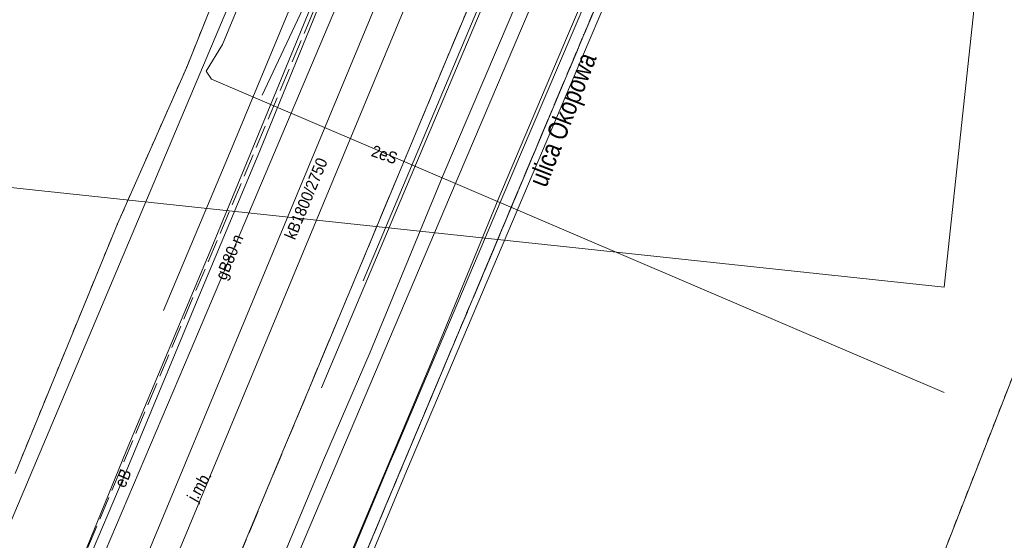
# Model space of a CAD drawing. Header units: millimetres. Extents: x -165388 to 921073, y -295343 to 494042.
# Tile 33 of 117: x 225079 to 288622, y 20485 to 54085. Entities that reach past the tile are written whole.
import ezdxf
from ezdxf.xclip import XClip

# ---------------------------------------------------------------- set-up
doc = ezdxf.new("R2010")
doc.units = ezdxf.units.MM
doc.header["$MEASUREMENT"] = 0
doc.header["$XCLIPFRAME"] = 0
for name, pattern in [('0.5_0.5', [1000, 500, -500]), ('1.5_0.5', [2000, 1500, -500]), ('1.5_1.0', [2500, 1500, -1000])]:
    doc.linetypes.add(name, pattern=pattern)
for name, color, linetype, lineweight in [('20231207_mdcp_Kolska_2-4_6_0_Nr_pióra__1', 7, 'Continuous', 13), ('bg-woz-oz.6640.12006.2023.pge-1_rzut_5_216-obręb ewidencyjny_Nr_pióra__7', 7, 'Continuous', 18), ('bg-woz-oz.6640.12006.2023.pge-1_rzut_5_219-działka ewidencyjna_Nr_pióra__7', 7, 'Continuous', 18), ('bg-woz-oz.6640.12006.2023.pge-1_rzut_5_994-Nazwa ulicy_Nr_pióra__7', 7, 'Continuous', 18), ('bg-woz-oz.6640.12006.2023.pge-1_rzut_5_jezdnia (powierzchnia)-Atr17_Nr_pióra__7', 7, 'Continuous', 18), ('bg-woz-oz.6640.12006.2023.pge-1_rzut_5_jezdnia (powierzchnia)_Nr_pióra__7', 7, 'Continuous', 18), ('bg-woz-oz.6640.12006.2023.pge-1_rzut_5_krawężnik (linia)_Nr_pióra__7', 7, 'Continuous', 18), ('bg-woz-oz.6640.12006.2023.pge-1_rzut_5_przewód gazowy (linia)-Atr1_Nr_pióra__7', 7, 'Continuous', 18), ('bg-woz-oz.6640.12006.2023.pge-1_rzut_5_tor tramwajowy (linia)_Nr_pióra__7', 7, 'Continuous', 18)]:
    doc.layers.add(name, color=color, linetype=linetype, lineweight=lineweight)
for name, color, linetype in [('bg-woz-oz.6640.12006.2023.pge-1_rzut_5_203-punkt graniczny', 7, 'Continuous'), ('INW_GEO', 7, 'Continuous'), ('ZD_INNE', 7, 'Continuous')]:
    doc.layers.add(name, color=color, linetype=linetype)
for name, color, linetype, lineweight, true_color in [('bg-woz-oz.6640.12006.2023.pge-1_rzut_5_218-kontur użytku gruntowego_Nr_pióra__3', 7, 'Continuous', 18, 0x959595), ('bg-woz-oz.6640.12006.2023.pge-1_rzut_5_przewód elektroenergetyczny (linia)-Atr1_Nr_pióra__1', 7, 'Continuous', 18, 0x4c4c4c), ('bg-woz-oz.6640.12006.2023.pge-1_rzut_5_przewód elektroenergetyczny (linia)_Nr_pióra__1', 7, 'Continuous', 18, 0x4c4c4c), ('bg-woz-oz.6640.12006.2023.pge-1_rzut_5_przewód gazowy (linia)_Nr_pióra__40', 7, 'Continuous', 18, 0xbcbcbc), ('bg-woz-oz.6640.12006.2023.pge-1_rzut_5_przewód kanalizacyjny (linia)-Atr1_Nr_pióra__34', 7, 'Continuous', 18, 0x4b4b4b), ('bg-woz-oz.6640.12006.2023.pge-1_rzut_5_przewód kanalizacyjny (linia)_Nr_pióra__34', 7, 'Continuous', 18, 0x4b4b4b)]:
    doc.layers.add(name, color=color, linetype=linetype, lineweight=lineweight, true_color=true_color)
doc.styles.add('GENERATED_STYLE_1', font='txt')
picture_1 = doc.add_image_def('image1.tif', size_in_pixel=(4961, 3508))

# ---------------------------------------------------------------- blocks, each defined once
blk = doc.blocks.new('Rysunek_2_5', base_point=(-8071116841.925635, -4961354754.727498))
at = {"layer": 'bg-woz-oz.6640.12006.2023.pge-1_rzut_5_203-punkt graniczny', "linetype": 'Continuous', "lineweight": 0, "true_color": 0x000000}
for points in [[(261529.1486382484, 53107.53754340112, 0.9999999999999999), (261439.6579293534, 53117.0985577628, 0.9999999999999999)], [(235901.1065326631, 51008.21437407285, 0.9999999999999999), (235811.6158237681, 51017.77538843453, 0.9999999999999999)], [(231431.5379569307, 40895.80829348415, 0.9999999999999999), (231342.047248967, 40905.36930784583, 0.9999999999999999)]]:
    blk.add_hatch(color=18, dxfattribs=at).paths.add_polyline_path(points)
at = {"layer": 'bg-woz-oz.6640.12006.2023.pge-1_rzut_5_216-obręb ewidencyjny_Nr_pióra__7', "linetype": '1.5_1.0', "flags": 128}
blk.add_lwpolyline([(478131.8905176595, 494042.2276444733), (468407.6566873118, 491319.8616877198), (463558.1599669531, 489323.7450663), (455785.044439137, 486131.4457422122), (448273.2171202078, 477289.4182400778), (430305.6733803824, 456148.541437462), (428510.164055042, 454027.28090249), (420737.2988071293, 440576.9067117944), (419834.1895034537, 438430.7022523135), (417784.1870477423, 433550.8672203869), (396982.1628984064, 384090.8551784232), (377756.7662578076, 338374.5372602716), (379393.1777710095, 333452.844729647), (315775.6224190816, 182205.2819356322), (314923.9724492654, 180164.2056675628), (312040.7621143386, 173321.7793321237), (261484.4032842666, 53112.3180501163), (241423.674095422, 5413.522001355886), (247900.9987898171, 2690.001340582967), (262338.0662379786, -3378.036521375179), (273785.52443441, -7306.369610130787), (277549.020525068, -8603.519244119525), (297278.6191832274, -12199.81411844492), (317356.2813028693, -12444.11677308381), (333270.2467450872, -10242.25304462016), (376016.4716420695, -1353.031646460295), (389726.7816802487, 1496.599676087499), (438416.830743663, 11611.32271867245), (456015.3554240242, 15272.4877120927), (480463.5322475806, 20354.02782633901), (497619.6175171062, 23921.66545148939), (514971.0016259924, 27528.77918630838), (529607.0264680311, 30571.15931436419), (556370.0214689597, 36139.54315241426), (576312.1322272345, 40274.42145068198), (589683.686315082, 43059.67570468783), (615140.312246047, 48355.2961833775), (616220.4899052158, 48581.82702586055), (634889.248832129, 52470.58519627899), (645164.7893851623, 54611.09129246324), (649813.250227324, 55572.71065645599)], dxfattribs=at)
blk.add_lwpolyline([(-165387.8878252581, 18031.94059059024), (-76197.38563615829, 25428.77905536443), (-70556.2409972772, 25892.12251454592), (-65858.74732490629, 17334.66651290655), (-32575.62591973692, -48795.33144179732), (-33434.92813501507, -58438.61406203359), (-34506.61248154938, -70352.18164883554), (-34884.88857913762, -73610.43381784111), (-34847.41146117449, -77777.99851074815), (-34351.29349306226, -149758.0225933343), (-33863.54637797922, -221063.339385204), (49110.58203876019, -210759.6646426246), (56097.97361306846, -261046.5223584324), (58810.17918419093, -280655.6131327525), (68525.01957118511, -283292.5765886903), (99614.28502108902, -291733.0607995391), (106152.5870971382, -295297.8196907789), (148135.3605072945, -233498.0847649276), (178386.0999243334, -164973.9629924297), (213466.6769439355, -61032.51256980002), (241423.674095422, 5413.522001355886), (261484.4032842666, 53112.3180501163), (312040.7621143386, 173321.7793321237), (283312.7159988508, 179106.3939575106), (128376.4298250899, 210362.689755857), (-61136.87913212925, 251960.7453299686), (-75011.46761514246, 249832.6488938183), (-79204.82803229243, 244658.8467704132), (-83859.66502968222, 238930.9333190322), (-91094.01775896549, 216683.5707640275), (-93826.92435290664, 221320.1343137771), (-108163.2622340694, 179476.3484410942), (-111617.6671888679, 170864.5898280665), (-131164.3164902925, 116493.4237450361), (-141165.8304715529, 87642.65914447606), (-161180.6289767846, 30113.35495300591)], close=True, dxfattribs=at)
at = {"layer": 'bg-woz-oz.6640.12006.2023.pge-1_rzut_5_218-kontur użytku gruntowego_Nr_pióra__3', "linetype": '0.5_0.5', "flags": 128}
for points in [[(312040.7621143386, 173321.7793321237), (261484.4032842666, 53112.3180501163)], [(261484.4032842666, 53112.3180501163), (312040.7621143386, 173321.7793321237)], [(282817.1276887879, 14819.37653943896), (302764.2740439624, 65879.25856374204)], [(239001.3301987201, 58893.48787721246), (235856.3611777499, 51012.99488171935)], [(261484.4032842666, 53112.3180501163), (241423.674095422, 5413.522001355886)], [(241423.674095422, 5413.522001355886), (261484.4032842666, 53112.3180501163)], [(235856.3611777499, 51012.99488171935), (231386.7926029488, 40900.58880019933)], [(231386.7926029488, 40900.58880019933), (224778.0702961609, 24791.49852506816)]]:
    blk.add_lwpolyline(points, dxfattribs=at)
at = {"layer": 'bg-woz-oz.6640.12006.2023.pge-1_rzut_5_219-działka ewidencyjna_Nr_pióra__7', "linetype": 'Continuous', "flags": 128}
for points in [[(312040.7621143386, 173321.7793321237), (261484.4032842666, 53112.3180501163)], [(282817.1276887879, 14819.37653943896), (302764.2740439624, 65879.25856374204)], [(235856.3611777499, 51012.99488171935), (239001.3301987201, 58893.48787721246)], [(261484.4032842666, 53112.3180501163), (241423.674095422, 5413.522001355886)], [(235856.3611777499, 51012.99488171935), (231386.7926029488, 40900.58880019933)], [(231386.7926029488, 40900.58880019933), (224778.0702961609, 24791.49852506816)]]:
    blk.add_lwpolyline(points, dxfattribs=at)
at = {"layer": 'bg-woz-oz.6640.12006.2023.pge-1_rzut_5_jezdnia (powierzchnia)_Nr_pióra__7', "linetype": '1.5_0.5', "flags": 128}
blk.add_lwpolyline([(273180.396264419, 124745.1669964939), (273077.5624569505, 124253.3080652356), (272945.9607489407, 123774.5795510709), (272804.4156273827, 123296.9133714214), (272633.0402698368, 122822.4341981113), (272432.8970117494, 122361.0854400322), (263552.3150349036, 101084.098723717), (257903.0906399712, 87366.61120783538), (250745.5257130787, 70732.85744339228), (244415.6443076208, 55539.3258780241), (227560.6918046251, 15442.98968557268), (236112.2367586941, 10295.40006443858), (235927.8588062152, 10546.40757665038), (235818.6939563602, 11030.74530512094), (235875.7625026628, 11376.6400590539), (242242.9104885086, 26636.58850360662), (243784.3960868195, 30333.75257253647), (252625.5868114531, 51524.43558443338), (266248.8841935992, 83870.22307701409), (271899.1709230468, 97597.65400458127), (288080.010141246, 135714.4015338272), (279477.5998620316, 138785.6451524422), (279435.0216053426, 138669.511212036), (279067.5826128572, 138336.662016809), (278621.2762603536, 138112.8079583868), (278130.1821256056, 138034.5356771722), (277634.0738544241, 138097.5958360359), (277201.492998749, 138284.6086779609), (276823.5584804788, 138606.5799500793), (276683.2035174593, 138893.1117709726), (276624.8180614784, 139382.0812366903), (276776.306594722, 139858.6850818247), (285701.6763547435, 160990.0900190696), (285846.1109399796, 161306.5369343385), (285459.9752826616, 161740.0104096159), (285260.8943590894, 161288.6050641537), (276214.5462390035, 139777.9057333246), (272507.0091020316, 130961.8823453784), (272760.3958584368, 130321.3394880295), (272910.3966942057, 129842.6958322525), (273039.4483702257, 129356.2334338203), (273148.6132210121, 128871.8957044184), (273236.8289129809, 128379.7392351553), (273304.0954470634, 127879.7640213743), (273341.5317432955, 127382.9758130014), (273369.0246287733, 126887.2499410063), (273355.6815292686, 126385.8299953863), (273316.4599956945, 125736.3212024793), (273263.3432485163, 125239.1505967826)], close=True, dxfattribs=at)
at = {"layer": 'bg-woz-oz.6640.12006.2023.pge-1_rzut_5_krawężnik (linia)_Nr_pióra__7', "linetype": 'Continuous', "flags": 128}
blk.add_lwpolyline([(236526.375522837, 10029.90226075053), (236112.2367586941, 10295.40006443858), (235927.8588062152, 10546.40757665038), (235818.6939563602, 11030.74530512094), (235875.7625026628, 11376.6400590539), (242242.9104885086, 26636.58850360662), (243784.3960868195, 30333.75257253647), (252625.5868114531, 51524.43558443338), (266248.8841935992, 83870.22307701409), (271899.1709230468, 97597.65400458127), (288080.010141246, 135714.4015338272)], dxfattribs=at)
at = {"layer": 'bg-woz-oz.6640.12006.2023.pge-1_rzut_5_przewód elektroenergetyczny (linia)_Nr_pióra__1', "linetype": 'Continuous', "flags": 128}
for points in [[(287236.1187366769, 188060.2652421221), (286429.1297998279, 187472.6694151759), (286567.4019847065, 185848.7910944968), (286718.1246494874, 184153.1842174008), (280651.530447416, 167282.1903293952), (279574.1992862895, 165858.5830898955), (279680.9419281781, 165163.3090376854), (286715.0966282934, 160026.9808107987), (278529.3644145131, 140264.749456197), (278400.6092054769, 138588.9445468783), (273070.2120438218, 126255.4184449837), (271970.1894531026, 124713.5525941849), (249103.6295900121, 69108.08757506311), (243716.4184553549, 55583.859086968), (240733.9866803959, 49224.70814548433)], [(229148.5796356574, 18350.75725521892), (232051.6767939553, 25191.05892069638), (236649.8727537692, 36225.01532360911), (240571.3635040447, 45631.65182806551), (243792.6928158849, 53473.81590679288), (246416.7793570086, 59961.76395285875), (248931.1908250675, 66270.34818101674), (251227.7817362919, 71857.99260251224), (250431.7147610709, 73914.19720556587), (253549.8278681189, 81355.05539830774), (254498.7024320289, 83647.2240369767), (258251.2400345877, 92790.31768906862), (260584.799987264, 98253.32949124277), (262894.6061758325, 103588.139269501), (265685.1387964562, 110410.2963833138), (269345.3810820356, 119442.5677713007), (272285.2775659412, 126721.4419050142), (272746.5844312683, 127838.7583224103)], [(261857.3462031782, 102351.3321913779), (256330.4600426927, 89214.13198020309), (251979.2349366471, 78797.43192251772), (249898.7223077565, 73820.28743997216), (250778.9683174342, 71704.80476226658), (248458.9211782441, 66180.00781815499), (245891.6056444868, 59846.90502844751), (241650.4380097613, 49519.01574246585), (237481.2964685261, 39394.62643675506), (231951.2233035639, 26227.5959905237), (227811.9119983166, 16100.01968033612), (223997.291713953, 6752.363712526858), (220630.7630203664, -1225.141195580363), (217614.1238464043, -8375.133370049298), (214563.1924141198, -16034.36423186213), (210510.6950355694, -25537.63024881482), (207552.271601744, -32613.38680144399), (204406.5377861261, -40312.7737082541), (201114.5422533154, -48157.44485706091), (195421.9372086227, -51079.23331577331), (192227.5475934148, -61116.68194644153), (189136.2044690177, -70189.61959984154), (187012.7730788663, -76509.80465486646)], [(244547.5317519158, 30322.61900231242), (244938.9371918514, 31256.32226374), (256086.0671633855, 57651.48836281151), (268508.5049914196, 87229.18331064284), (266838.9043752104, 87980.80407921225), (260433.3082353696, 90716.77522081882), (260797.3905066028, 91582.9992685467), (267222.4910734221, 88935.45650038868), (266838.9043752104, 87980.80407921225)], [(234360.0403945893, 35313.11194784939), (238785.7986623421, 45862.6457657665), (242665.7734923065, 55163.09174057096), (246044.8375232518, 62787.26554848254), (249667.8980858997, 71471.51751164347), (250782.1563947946, 74087.9518063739), (250989.7359982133, 74618.90444904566), (253327.247752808, 79930.6403985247), (253869.8441861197, 81149.8980037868)], [(247256.0100080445, 37223.94101507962), (264521.1924407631, 78241.91238824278)], [(199988.9967134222, 77422.75759298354), (225307.6823791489, 66742.62855853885), (241042.4923952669, 60113.55217080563), (239727.9630051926, 56281.51453007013), (238176.9163906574, 52494.85975317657), (237106.4264960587, 50758.75739846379), (237463.1143165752, 50237.91788518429), (284734.0461034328, 30031.81959688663)]]:
    blk.add_lwpolyline(points, dxfattribs=at)
at = {"layer": 'bg-woz-oz.6640.12006.2023.pge-1_rzut_5_przewód gazowy (linia)_Nr_pióra__40', "linetype": 'Continuous', "flags": 128}
for points in [[(375996.6534171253, 335454.9991479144), (371353.0745944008, 324184.5255233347), (367051.5665495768, 313762.5137912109), (361920.7175662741, 301508.2374475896), (352391.4334857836, 278771.9065006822), (344765.8901438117, 260770.1263464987), (342464.8801749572, 255705.9133639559), (322425.5674015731, 207642.7804706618), (307429.7375706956, 171863.3717605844), (290250.9436989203, 130524.4065923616), (270112.324626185, 83226.15163680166), (252810.0882945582, 42614.41542766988), (231959.3245601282, -6548.738984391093), (219696.70422934, -35007.07770232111), (223802.4365222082, -45432.23776575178)], [(240496.8979889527, 100660.9617900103), (244261.03212405, 100781.7682866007), (254327.675092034, 100872.8691516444), (265190.1734257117, 100788.4301776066), (250132.3038777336, 65840.31628537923), (236088.4507568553, 32664.50899187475), (224003.3671120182, 4267.657877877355), (218310.1197285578, -9485.353947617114), (200526.051661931, -52630.23803569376), (197455.1055831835, -61041.59881640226), (196657.1244718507, -63239.26260974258), (195989.8524526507, -65531.34639002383), (194725.2098377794, -69931.90079182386), (191554.9134220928, -80967.55757462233), (181520.592735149, -114078.9469815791), (180570.9952684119, -117507.4692061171), (177519.3409342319, -126303.053656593), (175194.1507635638, -134794.089557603), (169266.7621830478, -156386.5897525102), (160854.9620900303, -184854.0662676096), (159093.5731595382, -190609.5166439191), (152826.9699607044, -193067.70385243), (150856.5169479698, -193249.403947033)], [(230921.7304820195, 98204.26335185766), (228468.6820125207, 98023.83827511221), (229693.2008164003, 80021.88411168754), (240326.6161279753, 75345.7982679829), (240097.7049674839, 74897.57992792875), (239197.2724488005, 72117.5041589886), (235848.6756244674, 63554.78267092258), (240660.946582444, 61813.70592676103), (241062.1246453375, 60956.2351340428), (221778.129867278, 15256.23463653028), (221212.2050300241, 14854.07909657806), (212493.4449093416, 10435.29850244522), (210484.4502983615, 9704.586071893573), (206939.4493345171, 56.58792983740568), (202847.2663844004, -2664.080867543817), (201709.3810597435, -7007.779404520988), (198739.3567990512, -14474.51603412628), (189533.5746528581, -34841.80783014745), (193122.5030152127, -48409.85091589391), (165011.3760018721, -130135.9785497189), (164384.2600276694, -132522.8647133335)]]:
    blk.add_lwpolyline(points, dxfattribs=at)
at = {"layer": 'bg-woz-oz.6640.12006.2023.pge-1_rzut_5_przewód kanalizacyjny (linia)_Nr_pióra__34', "linetype": 'Continuous', "flags": 128}
for points in [[(300067.8491583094, 146014.3768917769), (294441.0597104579, 132794.9243076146), (292315.7166745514, 127680.5658517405), (290996.1309125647, 124554.2589472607), (286807.5751513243, 114607.7386057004), (285347.8713203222, 111288.2236111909), (282446.9575639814, 104673.5668703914), (277649.0398850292, 93193.50317586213), (276416.8984452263, 90249.33745525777), (275944.0333768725, 89023.8367151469), (267500.354507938, 69078.16991116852), (260725.6767498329, 53198.60852044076), (257406.3776414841, 45386.42174843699), (249301.3632902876, 26279.92612309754), (248992.2018656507, 25556.87784403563), (240607.3445798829, 5442.608131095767), (232371.4721975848, -14041.52294807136), (231830.9332551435, -15324.35890473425), (223794.4781342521, -34813.30200657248), (222083.4673391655, -38973.27576205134), (216825.3408353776, -51537.78652194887), (216108.5329204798, -53506.57849106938)], [(301172.5263893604, 145543.9611868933), (295547.4400706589, 132329.153961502), (293422.351995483, 127217.1819228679), (292102.5112727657, 124088.4886011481), (287909.3560418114, 114132.8050233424), (286446.373431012, 110805.1925227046), (283550.1866247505, 104200.8922258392), (278755.6752059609, 92730.11924698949), (277530.0913276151, 89802.14853771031), (277056.9712985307, 88574.26137849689), (268605.1592184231, 68608.94741676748), (261829.1607704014, 52728.32029499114), (258511.1823519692, 44917.19925403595), (250404.847310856, 25809.63789764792), (250097.2615368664, 25090.04176780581), (241713.8524213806, 4978.03099360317), (233476.5318688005, -14508.35902430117), (232939.0167472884, -15785.48389486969), (224904.2647564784, -35269.78163793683), (223191.6783107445, -39433.20754356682), (217943.2606678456, -51974.6189955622), (217236.5440549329, -53916.73202719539)], [(203820.6634419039, -51440.70484116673), (204409.9680688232, -50058.18534456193), (205192.6543964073, -48183.77394974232), (205221.014900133, -48098.10399636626), (212775.0379750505, -29918.2684160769), (231718.1521346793, 15697.4681885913), (250337.6376079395, 60543.22786256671), (250973.9848421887, 62075.19555278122), (252108.8099135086, 64790.00163450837), (255699.8199597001, 73456.65887091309), (260978.540442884, 86170.62760982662), (262352.8393562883, 89646.19855675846), (264017.2478696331, 93868.87787282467), (264213.0572861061, 94417.68192127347)], [(205475.8894732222, -52146.13717701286), (206067.5575761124, -50758.43945890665), (206878.8785133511, -48820.61517983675), (206909.4136869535, -48731.55305348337), (214437.3544324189, -30608.16608741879), (233380.4685911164, 15007.57051818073), (251999.9540643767, 59853.33019122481), (252636.1100794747, 61383.5080685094), (253770.935148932, 64098.31415023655), (257362.1364170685, 72766.76120050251), (262645.9662923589, 85494.66601386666), (264027.3556290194, 88985.77162530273), (265701.9829247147, 93236.32308840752), (265907.819901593, 93811.209468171)]]:
    blk.add_lwpolyline(points, dxfattribs=at)
at = {"layer": 'bg-woz-oz.6640.12006.2023.pge-1_rzut_5_tor tramwajowy (linia)_Nr_pióra__7', "linetype": 'Continuous', "flags": 128}
for points in [[(186193.8181277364, -132841.5737804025), (203193.5091959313, -78117.84032266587), (207692.8242212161, -65373.7018937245), (210589.420620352, -56993.9984800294), (216572.8970505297, -42407.09991194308), (222011.6523755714, -29059.34577528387), (226894.3833112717, -17150.66664479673), (229466.3305813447, -10868.343250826), (231973.3057050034, -4629.362906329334), (233869.5252407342, 317.1865437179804), (238308.2012450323, 10422.83621896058), (244692.0490497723, 25650.82975756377), (247689.5661950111, 32621.84051331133), (252376.7856089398, 44018.39148905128), (256742.2883240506, 54192.20031518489), (263964.6556833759, 71432.50221945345), (268074.6040074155, 81191.10994786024), (272692.0917136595, 91840.8426810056), (282668.702589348, 116128.4307744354), (293703.9479594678, 142605.9487788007), (308862.6544680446, 178780.28936591), (321286.7067446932, 207714.1695935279), (323306.5814254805, 212406.1421295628), (417441.7360201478, 437499.5919875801)], [(189736.7320219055, -133944.1893715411), (207167.3046387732, -78482.05148987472), (208854.7125216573, -73513.19300662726), (214207.1652151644, -57772.73081056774), (220326.6624100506, -43230.53516820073), (230681.2507705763, -18229.06121332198), (233312.8585135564, -11953.11182830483), (239747.783254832, 3470.562947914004), (243013.8154914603, 11448.74779134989), (251605.230756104, 31901.79117769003), (256005.025729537, 42584.83869303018), (260430.1040610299, 53033.87605398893), (267602.5416767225, 69806.83758761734), (271792.6323767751, 79939.04563598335), (276408.292952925, 90759.94104519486), (286327.0704858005, 114882.7404724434), (297481.2544044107, 141438.0635004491), (312468.8830953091, 177328.9744136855), (324911.8876857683, 207005.0411475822), (326921.8189530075, 211698.0760190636), (417643.1070361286, 427994.4118363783)]]:
    blk.add_lwpolyline(points, dxfattribs=at)
at = {"layer": 'bg-woz-oz.6640.12006.2023.pge-1_rzut_5_994-Nazwa ulicy_Nr_pióra__7', "linetype": 'Continuous', "insert": (259405.6646942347, 43062.61869307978), "char_height": 1250, "attachment_point": 7, "rotation": 68.78776189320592, "style": 'GENERATED_STYLE_1'}
blk.add_mtext('\\A1;{\\W0.790000x;\\fArial|b0|i0|c238|p38;ulica Okopowa}', dxfattribs=at)
at = {"layer": 'bg-woz-oz.6640.12006.2023.pge-1_rzut_5_jezdnia (powierzchnia)-Atr17_Nr_pióra__7', "linetype": 'Continuous', "insert": (236258.478449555, 23047.22338048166), "char_height": 750, "attachment_point": 4, "rotation": 60.36576190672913, "style": 'GENERATED_STYLE_1'}
blk.add_mtext('\\A1;{\\W0.900000x;\\fArial|b0|i0|c238|p38;j.mb.}', dxfattribs=at)
at = {"layer": 'bg-woz-oz.6640.12006.2023.pge-1_rzut_5_przewód elektroenergetyczny (linia)-Atr1_Nr_pióra__1', "linetype": 'Continuous', "char_height": 750, "attachment_point": 4, "style": 'GENERATED_STYLE_1'}
for s, insert, rotation in [('\\A1;{\\W0.900000x;\\fArial|b0|i0|c238|p38;2eS}', (247827.7836772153, 45649.44344142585), 340.8287620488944), ('\\A1;{\\W0.900000x;\\fArial|b0|i0|c238|p38;eB}', (231520.9271477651, 23964.23723985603), 66.96576193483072)]:
    blk.add_mtext(s, dxfattribs=dict(at, insert=insert, rotation=rotation))
at = {"layer": 'bg-woz-oz.6640.12006.2023.pge-1_rzut_5_przewód gazowy (linia)-Atr1_Nr_pióra__7', "linetype": 'Continuous', "insert": (238132.2080836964, 37321.37507799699), "char_height": 750, "attachment_point": 4, "rotation": 67.59776190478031, "style": 'GENERATED_STYLE_1'}
blk.add_mtext('\\A1;{\\W0.900000x;\\fArial|b0|i0|c238|p38;gB80-n}', dxfattribs=at)
at = {"layer": 'bg-woz-oz.6640.12006.2023.pge-1_rzut_5_przewód kanalizacyjny (linia)-Atr1_Nr_pióra__34', "linetype": 'Continuous', "insert": (242498.1191540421, 39971.53596920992), "char_height": 750, "attachment_point": 4, "rotation": 67.44476189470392, "style": 'GENERATED_STYLE_1'}
blk.add_mtext('\\A1;{\\W0.900000x;\\fArial|b0|i0|c238|p38;kB1800/2750}', dxfattribs=at)
blk = doc.blocks.new('Rysunek_3_6', base_point=(188221.5929863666, 121798.6003440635))
at = {"layer": '20231207_mdcp_Kolska_2-4_6_0_Nr_pióra__1'}
image = blk.add_image(picture_1, insert=(75928.03021990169, 59123.25048484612), size_in_units=(209999.7916666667, 148500.0416666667), rotation=-6.098238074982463, dxfattribs=at)
image.set_boundary_path([(-0.5, -0.5), (4960.5, 3507.5)])

msp = doc.modelspace()

# ---------------------------------------------------------------- block references
at = {"layer": 'INW_GEO', "color": 151, "linetype": 'Continuous', "lineweight": 13, "true_color": 0x80c2ff}
ref = msp.add_blockref('Rysunek_2_5', (-8071116841.925635, -4961354754.727498), dxfattribs=at)
XClip(ref).set_block_clipping_path([(-195425.9394250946, -263123.0086484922), (606609.6817159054, -348810.9449165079), (694192.2923495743, 470958.7517303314), (-107843.3287914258, 556646.6879983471)])
at = {"layer": 'ZD_INNE', "color": 151, "linetype": 'Continuous', "lineweight": 13, "true_color": 0x80c2ff}
ref = msp.add_blockref('Rysunek_3_6', (188221.5929863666, 121798.6003440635), dxfattribs=at)
XClip(ref).set_block_clipping_path([(75928.03021990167, 59123.2504848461), (284739.4774660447, 36814.2388748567), (300515.1557528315, 184473.9502032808), (91703.70850668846, 206782.9618132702)])

doc.saveas('drawing.dxf')
